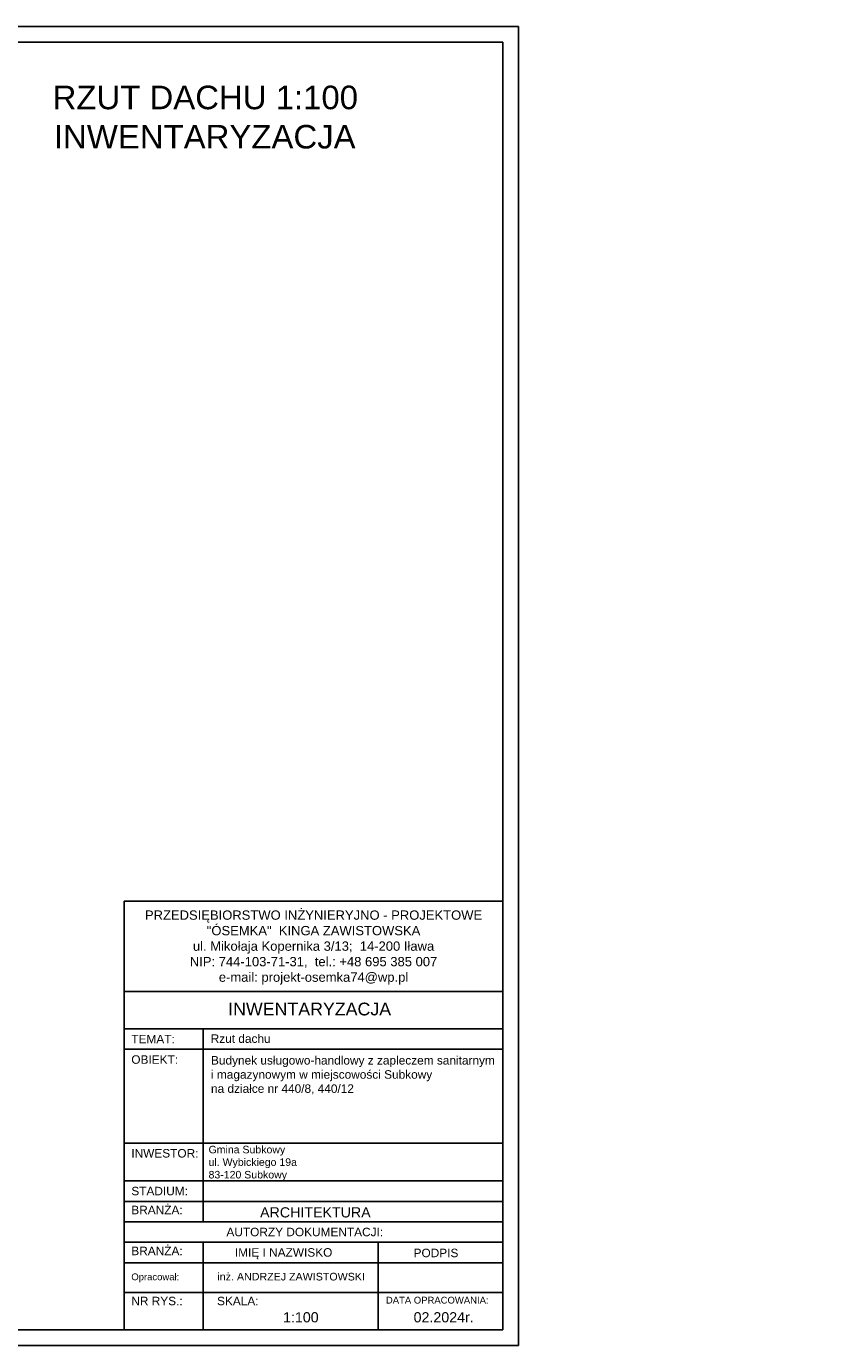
# Model space of a CAD drawing. Header units: millimetres. Extents: x 6814 to 76439, y 4251 to 11598.
# Tile 7 of 30: x 26599 to 29185, y 4342 to 8542. Entities that reach past the tile are written whole.
import ezdxf

# ---------------------------------------------------------------- set-up
doc = ezdxf.new("R2010")
doc.units = ezdxf.units.MM
doc.layers.add('R-TAB', color=1, linetype='Continuous')
doc.styles.get("Standard").update_dxf_attribs({"font": 'arial.ttf'})

msp = doc.modelspace()

# ---------------------------------------------------------------- linework, layer by layer
at = {"color": 1}
msp.add_line((28165.784, 8541.748), (21725.784, 8541.748), dxfattribs=at)
for p, q in [((28165.784, 4341.748), (28165.784, 8541.748)), ((28115.784, 8491.748), (21775.784, 8491.748)), ((28115.784, 4391.748), (28115.784, 8491.748)), ((21775.784, 4391.748), (28115.784, 4391.748)), ((21725.784, 4341.748), (28165.784, 4341.748))]:
    msp.add_line(p, q)
at = {"layer": 'R-TAB', "color": 0}
for p, q in [((26910.583, 5756.915), (28115.784, 5756.915)), ((26910.583, 4465.133), (26910.583, 5756.915)), ((26910.583, 5468.857), (28115.784, 5468.857)), ((26910.583, 5350.394), (28115.784, 5350.394)), ((27161.987, 4735.784), (27161.987, 5350.394)), ((26910.583, 5285.24), (28115.784, 5285.24)), ((26910.583, 4986.801), (28115.784, 4986.801)), ((26910.583, 4866.093), (28115.784, 4866.093)), ((26910.583, 4800.938), (28115.784, 4800.938)), ((26910.583, 4735.784), (28115.784, 4735.784)), ((26910.583, 4670.629), (28115.784, 4670.629)), ((27161.987, 4391.748), (27161.987, 4670.629)), ((27719.196, 4391.748), (27719.196, 4670.629)), ((26910.583, 4605.475), (28115.784, 4605.475)), ((26910.583, 4605.475), (28115.784, 4605.475)), ((26910.583, 4391.748), (26910.583, 4605.475)), ((26910.583, 4605.475), (28115.784, 4605.475)), ((26910.583, 4605.475), (28115.784, 4605.475)), ((26910.583, 4605.475), (28115.784, 4605.475)), ((27161.987, 4391.748), (27161.987, 4605.475)), ((27719.196, 4391.748), (27719.196, 4605.475)), ((26910.583, 4511.218), (28115.784, 4511.218))]:
    msp.add_line(p, q, dxfattribs=at)

# ---------------------------------------------------------------- texts
at = {"lineweight": 0, "insert": (27187.066, 5263.525), "char_height": 27, "width": 915.2969, "attachment_point": 1}
msp.add_mtext('\\A1;Budynek usługowo-handlowy z zapleczem sanitarnym i magazynowym w miejscowości Subkowy ^Jna działce nr 440/8, 440/12', dxfattribs=at)
at = {"layer": 'R-TAB', "color": 0, "ltscale": 24}
for s, insert, char_height, width, attachment_point in [('\\pi553.40265;RZUT DACHU 1:100\\P\\pi557.49542;INWENTARYZACJA', (26129.546, 8353.014), 75, 2065.84351, 1), ('\\pi611.54556;ELEWACJE 1:100\\P\\pi557.49542;INWENTARYZACJA', (10680.181, 8262.29), 75, 2065.84351, 1), ('\\pi611.54556;ELEWACJE 1:100\\P\\pi557.49542;INWENTARYZACJA', (17646.974, 8262.29), 75, 2065.84351, 1), ('\\pi772.57046;ELEWACJA POŁUDNIOWA', (15544.923, 7273.177), 30, 2065.84351, 1), ('\\pi792.36923;ELEWACJA ZACHODNIA', (8556.12, 7024.127), 30, 2065.84351, 1), ('\\pi798.17073;ELEWACJA PÓŁNOCNA', (15544.923, 5947.495), 30, 2065.84351, 1), ('PRZEDSIĘBIORSTWO INŻYNIERYJNO - PROJEKTOWE\\P"ÓSEMKA"  KINGA ZAWISTOWSKA\\Pul. Mikołaja Kopernika 3/13;  14-200 Iława\\PNIP: 744-103-71-31,  tel.: +48 695 385 007\\Pe-mail: projekt-osemka74@wp.pl', (27513.516, 5609.161), 29.61563, 1172.58025, 5), ('\\pi785.39106;ELEWACJA WSCHODNIA', (8399.794, 5538.644), 30, 2065.84351, 1), ('INWENTARYZACJA', (27241.764, 5433.617), 40.5, 1204.81154, 1), ('Rzut dachu', (27186.025, 5332.635), 27, 1067.36659, 1), ('TEMAT:', (26933.453, 5331.063), 27, 205.05039, 1), ('OBIEKT:', (26933.453, 5266.029), 27, 205.05039, 1), ('INWESTOR:', (26933.453, 4967.59), 27, 205.05039, 1), ('Gmina Subkowy\\Pul. Wybickiego 19a\\P83-120 Subkowy', (27179.317, 4977.958), 24, 1013.66431, 1), ('STADIUM:', (26933.453, 4847.353), 27, 205.05039, 1), ('BRANŻA:', (26933.453, 4787.004), 27, 205.05039, 1), ('ARCHITEKTURA', (27343.356, 4782.198), 32.4, 736.08096, 1), ('\\pi313.20089;AUTORZY DOKUMENTACJI:', (26923.041, 4716.991), 27, 1121.84994, 1), ('BRANŻA:', (26933.453, 4656.695), 27, 205.05039, 1), ('\\pi313.20089;AUTORZY DOKUMENTACJI:', (18478.248, 4626.267), 27, 1121.84994, 1), ('\\pi13.924;IMIĘ I NAZWISKO', (27249.258, 4651.922), 27, 380.13022, 1), ('PODPIS', (27832.03, 4650.267), 27, 205.05039, 1), ('inż. ANDRZEJ ZAWISTOWSKI', (27442.193, 4548.808), 24.3, 519.74945, 8), ('Opracował:', (26933.453, 4571.538), 21.6, 205.05039, 1), ('NR RYS.:', (26933.453, 4497.284), 27, 205.05039, 1), ('SKALA:', (27206.331, 4497.284), 27, 205.05039, 1), ('DATA OPRACOWANIA:', (27743.813, 4497.284), 21.6, 417.46084, 1), ('1:100', (27416.527, 4448.155), 32.4, 205.05039, 1), ('02.2024r.', (27832.03, 4448.155), 32.4, 205.05039, 1)]:
    msp.add_mtext(s, dxfattribs=dict(at, insert=insert, char_height=char_height, width=width, attachment_point=attachment_point))

doc.saveas('drawing.dxf')
